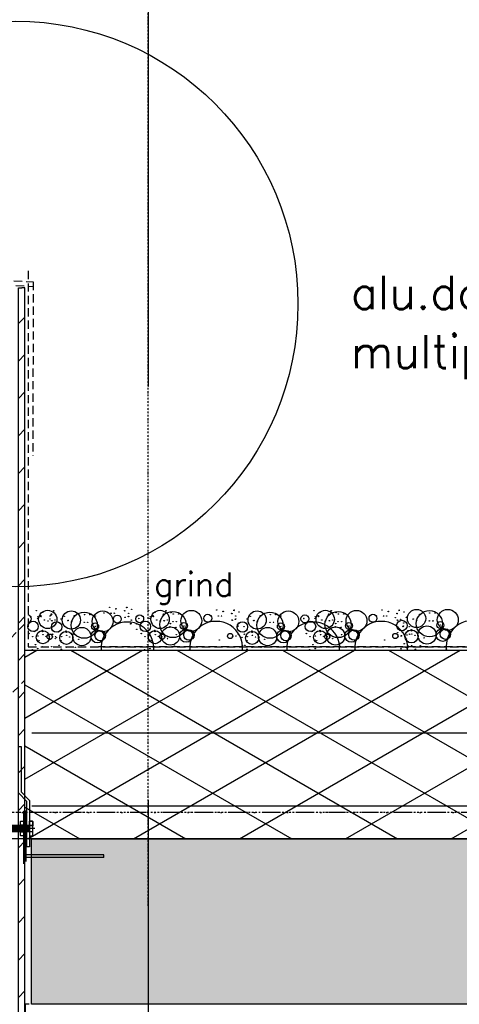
# Model space of a CAD drawing. Extents: x 149262 to 371235, y 141599 to 287858.
# Tile 49 of 60: x 154844 to 155508, y 192652 to 194139. Entities that reach past the tile are written whole.
import ezdxf

# ---------------------------------------------------------------- set-up
doc = ezdxf.new("R2010")
doc.units = 0
doc.header["$LTSCALE"] = 50
doc.header["$MEASUREMENT"] = 0
doc.header["$PDMODE"] = 3
doc.header["$PDSIZE"] = 0.1
for name, pattern in [('DASHDOT', [1, 0.5, -0.25, 0, -0.25]), ('DD1', [2.66667, 1.66667, -0.5, 0, -0.5]), ('HIDDEN', [0.375, 0.25, -0.125])]:
    doc.linetypes.add(name, pattern=pattern)
doc.layers.get('0').update_dxf_attribs({"linetype": 'CONTINUOUS'})
for name, color, linetype in [('_DETAILNUMMERS', 4, 'CONTINUOUS'), ('A--01A1_ACEER', 1, 'CONTINUOUS'), ('A--A21--_F-23-', 9, 'CONTINUOUS'), ('A--A23--_F--3-', 9, 'CONTINUOUS'), ('A--A42--_F-23-', 9, 'CONTINUOUS'), ('A--A42--_F123-', 9, 'CONTINUOUS'), ('A--L13D3_VLOEREN', 3, 'CONTINUOUS'), ('A--L21--', 3, 'CONTINUOUS'), ('A--L21--_F-23-', 4, 'CONTINUOUS'), ('A--L21DC1_BUITENWAND', 1, 'HIDDEN'), ('A--L27DC4_DAKEN', 4, 'HIDDEN'), ('A--L35--', 7, 'CONTINUOUS'), ('A--L35--_F-23-', 7, 'CONTINUOUS'), ('A--L351-_F-23-', 7, 'CONTINUOUS'), ('A--L42--', 7, 'CONTINUOUS'), ('A--L42--_F--3-', 7, 'CONTINUOUS'), ('A--L42--_F-23-', 7, 'CONTINUOUS'), ('A--T01A-18_TEKST', 1, 'CONTINUOUS'), ('A--T01A-25_TEKST', 2, 'CONTINUOUS'), ('STRAMIEN', 8, 'DD1'), ('X--LR---_CP', 7, 'CONTINUOUS')]:
    doc.layers.add(name, color=color, linetype=linetype)
doc.styles.add('HIEMSTRA', font='romans.shx')

# ---------------------------------------------------------------- blocks, each defined once
blk = doc.blocks.new('*U588')
at = {"layer": 'A--A42--_F-23-', "linetype": 'Continuous'}
h = blk.add_hatch(dxfattribs=at)
h.set_pattern_fill('ALFALINE', color=256, scale=40, style=0)
h.set_pattern_definition([(45, (-154846.69, -188642.18), (-28.284271, 28.284271), [])])
h.paths.add_polyline_path([(0, 0), (-5, 0), (-5, 5092.1), (0, 5092.1), (5, 5092.1), (5, 0)])
at = {"layer": 'A--L42--_F-23-', "color": 2, "linetype": 'Continuous'}
for points in [[(0, 0), (-5, 0), (-5, 5092.1), (0, 5092.1)], [(0, 0), (5, 0), (5, 5092.1), (0, 5092.1)]]:
    blk.add_lwpolyline(points, dxfattribs=at)
blk = doc.blocks.new('Q031612A')
at = {"layer": 'A--L35--_F-23-', "color": 1, "linetype": 'Continuous'}
for points in [[(0, 0), (0, 11), (-4.5, 11), (-5, 10.5), (-5, -10.5), (-4.5, -11), (0, -11), (0, -4.7), (-4.5, -4.7), (0, -4.7), (0, -11), (-4.5, -11), (-5, -10.5), (-5, -4.2), (-4.5, -4.7), (-5, -5.2)], [(-5, 4.4), (-4.5, 4.9), (-5, 5.4)], [(-4.5, 4.9), (0, 4.9), (0, -4.7)], [(1.7, 4.5), (0.6, -4.4)], [(0.6, 4.5), (0.6, -4.4)], [(3.2, 4.5), (2.1, -4.4)], [(4.7, 4.5), (3.6, -4.4)], [(6.2, 4.5), (5.1, -4.4)], [(7.7, 4.5), (6.6, -4.4)], [(9.2, 4.5), (8.1, -4.4)], [(10.7, 4.5), (9.6, -4.4)], [(12.3, 4.5), (11.2, -4.4)], [(13.8, 4.5), (12.7, -4.4)], [(15.3, 4.5), (14.2, -4.4)], [(16.8, 4.5), (15.7, -4.4)], [(18.3, 4.5), (17.2, -4.4)], [(19.8, 4.5), (18.7, -4.4)], [(21.3, 4.5), (20.2, -4.4)], [(22.8, 4.5), (21.7, -4.4)], [(24.3, 4.5), (23.2, -4.4)], [(25.9, 4.5), (24.8, -4.4)], [(27.4, 4.5), (26.3, -4.4)], [(28.9, 4.5), (27.8, -4.4)], [(30.4, 4.5), (29.3, -4.4)], [(31.9, 4.5), (30.8, -4.4)], [(33.4, 4.5), (32.3, -4.4)], [(34.9, 4.5), (33.8, -4.4)], [(36.4, 4.5), (35.3, -4.4)], [(37.9, 4.5), (36.8, -4.4)], [(39.5, 4.5), (38.4, -4.4)], [(41, 4.5), (39.9, -4.4)], [(42.5, 4.5), (41.4, -4.4)], [(44, 4.5), (42.9, -4.4)], [(45.5, 4.5), (44.4, -4.4)], [(47, 4.5), (45.9, -4.4)], [(47.6, -2.8), (47.5, -4.1)]]:
    blk.add_lwpolyline(points, dxfattribs=at)
blk.add_lwpolyline([(47.6, 4), (47.1, 4.5), (0, 4.5), (0, -4.4), (47.1, -4.4), (47.6, -3.9)], close=True, dxfattribs=at)
at = {"layer": 'A--L351-_F-23-', "color": 1, "linetype": 'DASHDOT'}
blk.add_lwpolyline([(-7.9, 0), (51.6, 0)], dxfattribs=at)
at = {"layer": 'X--LR---_CP', "color": 1, "linetype": 'DASHDOT'}
blk.add_point((0, 0), dxfattribs=at)
blk.add_point((0, 0), dxfattribs=at)
blk.add_point((0, 0), dxfattribs=at)
blk = doc.blocks.new('Q031611-')
at = {"layer": 'A--L35--_F-23-', "color": 1, "linetype": 'Continuous'}
for points in [[(5, 5.4), (5, 10.5), (4.5, 11), (0.5, 11), (0, 10.5), (0, 5.4), (0.5, 4.9), (4.5, 4.9), (5, 5.4), (5, 4.4), (4.5, 4.9), (5, 4.4), (5, -4.2), (4.5, -4.7), (0.5, -4.7), (0, -5.2), (0, -10.5), (0.5, -11), (4.5, -11), (5, -10.5), (5, -4.2), (4.5, -4.7), (5, -5.2), (4.5, -4.7), (0.5, -4.7), (0, -4.2), (0, -5.2), (0, 4.4), (0.5, 4.9), (0, 5.4), (0, 4.4)], [(0, 4.4), (0, -4.7)]]:
    blk.add_lwpolyline(points, dxfattribs=at)
at = {"layer": 'X--LR---_CP', "color": 1, "linetype": 'Continuous'}
blk.add_point((0, 0), dxfattribs=at)
blk.add_point((0, 0), dxfattribs=at)
blk.add_point((0, 0), dxfattribs=at)
blk = doc.blocks.new('*U584')
at = {"layer": 'A--A42--_F123-', "linetype": 'Continuous'}
h = blk.add_hatch(dxfattribs=at)
h.set_pattern_fill('ALFAPLST', color=256, scale=400, angle=180, style=0)
h.set_pattern_definition([(180, (0, 0), (-0.0001, -400), []), (180, (-1e-05, -40), (-0.0001, -400), []), (180, (-2e-05, -80), (-0.0001, -400), [])])
h.paths.add_polyline_path([(0, 0), (6, 0), (6, -4009.6), (0, -4009.6), (-6, -4009.6), (-6, 0)])
at = {"layer": 'A--L42--_F--3-', "color": 3, "linetype": 'Continuous'}
blk.add_lwpolyline([(0, 0), (-6, 0), (-6, -4009.6), (0, -4009.6)], dxfattribs=at)

msp = doc.modelspace()

# ---------------------------------------------------------------- hatches: boundary and pattern name
at = {"layer": 'A--A21--_F-23-'}
h = msp.add_hatch(dxfattribs=at)
h.set_pattern_fill('ALFAISO', color=256, scale=80, angle=270, style=0, pattern_type=2)
h.set_pattern_definition([(330, (40255.29, 86645.88), (40, 69.282032), []), (30, (40255.29, 86645.88), (-40, 69.282032), [])])
h.paths.add_polyline_path([(163663, 193186.8), (163663, 192901.8), (154851.7, 192901.8), (154851.7, 193186.8)])
at = {"layer": 'A--A23--_F--3-'}
h = msp.add_hatch(dxfattribs=at)
h.set_pattern_fill('ALFABET', color=256, scale=20, angle=1, style=0, pattern_type=2)
h.set_pattern_definition([(46, (40295.29, 86645.88), (-86.32078, 83.359004), []), (51, (40295.29, 86645.88), (143.64922, -10.04493), [15, -165]), (356, (40295.29, 86645.88), (-30.37155, 149.9312), [12, -132]), (101.4514, (40307.26, 86645.04), (113.27778, 139.88618), [12.74804, -140.22842]), (47.1842, (40294.6, 86685.88), (213.99344, -29.37358), [22.5, -247.5]), (97.6356, (40312.43, 86683.43), (183.50393, 198.05632), [19.12206, -210.3426]), (352.1842, (40294.6, 86685.88), (183.50378, 198.05647), [18, -198]), (22, (40314.77, 86676.23), (120.76856, -78.42802), [15, -165]), (327, (40314.77, 86676.23), (46.12453, 145.85721), [12, -132]), (72.4514, (40324.83, 86669.69), (166.89315, 67.42906), [12.74804, -140.22842]), (38.5, (40295.29, 86645.88), (1.269641, 66.611074), [0, -130.4, 0, -134, 0, -132.5]), (8.5, (40295.29, 86645.88), (51.229207, 79.788568), [0, -76.4, 0, -127.4, 0, -50.5]), (328.5, (40250.7, 86645.103), (106.826954, -2.64699), [0, -50, 0, -156, 0, -207]), (318.5, (40230.7, 86644.75), (116.270055, 22.05355), [0, -65, 0, -103.6, 0, -147]), (318.5, (40230.7, 86644.75), (116.270055, 22.05355), [0, -65, 0, -103.6, 0, -147])])
h.paths.add_polyline_path([(163673, 192901.7), (163673, 192651.8), (154861.7, 192651.8), (154861.7, 192901.8)])

# ---------------------------------------------------------------- linework, layer by layer
for centre, radius in [((154886.1, 193233.3), 13.8), ((154979.6, 193251.5), 0.331), ((154989, 193249.2), 0.331), ((154989.3, 193249.7), 0.331), ((155005.4, 193251), 0.331), ((155005.7, 193251.4), 0.331), ((155013, 193248.6), 0.331), ((155055.9, 193233.3), 13.8), ((155103.1, 193231.2), 15.8), ((155141.6, 193247.4), 0.331), ((155167.5, 193246.8), 0.331), ((155167.8, 193247.3), 0.331), ((155305.5, 193233.3), 13.8), ((155352.7, 193231.2), 15.8), ((155391.3, 193247.4), 0.331), ((155417.1, 193246.8), 0.331), ((155417.4, 193247.3), 0.331), ((155443.5, 193234.7), 13.8), ((155490.7, 193232.6), 15.8), ((154860.3, 193237.8), 0.331), ((154869, 193246.4), 0.331), ((154870.6, 193235.1), 0.331), ((154870.6, 193235.1), 0.331), ((154871.4, 193237.6), 0.331), ((154875.6, 193238.8), 0.331), ((154876.1, 193237.6), 0.331), ((154878.4, 193244.1), 0.331), ((154878.7, 193244.6), 0.331), ((154880.9, 193232.4), 0.331), ((154881.2, 193232.6), 0.331), ((154889.5, 193238.5), 0.331), ((154889.5, 193233.8), 0.331), ((154890.9, 193239.8), 0.331), ((154891.6, 193241.3), 0.331), ((154891.9, 193241.2), 0.331), ((154894.8, 193245.9), 0.331), ((154895.1, 193246.3), 0.331), ((154897.2, 193232.4), 0.331), ((154906.3, 193234.1), 0.331), ((154906.3, 193234.1), 0.331), ((154921.8, 193232.4), 13.8), ((154911.3, 193237.9), 0.331), ((154916.9, 193231.7), 0.331), ((154941.2, 193224.6), 19.8), ((154926.5, 193238.8), 0.331), ((154941.7, 193240.6), 0.331), ((154941.8, 193240.6), 0.331), ((154949.7, 193240.7), 0.331), ((154949.9, 193240.6), 0.331), ((154950, 193240.6), 0.331), ((154969, 193230.3), 15.8), ((154957.8, 193238.4), 0.331), ((154970.9, 193242.9), 0.331), ((154981.9, 193242.7), 0.331), ((154991.3, 193233.8), 5.94), ((154986.6, 193242.7), 0.331), ((155002.2, 193246.4), 0.331), ((155002.5, 193246.3), 0.331), ((155002.8, 193236.5), 0.331), ((155003.1, 193236.3), 0.331), ((155007.8, 193237.5), 0.331), ((155008.3, 193242.6), 0.331), ((155008.3, 193237.9), 0.331), ((155012.5, 193232.2), 0.331), ((155025.1, 193234.2), 5.94), ((155023.6, 193234.7), 0.331), ((155030.1, 193237.8), 0.331), ((155038.7, 193246.4), 0.331), ((155040.3, 193235.1), 0.331), ((155040.3, 193235.1), 0.331), ((155041.1, 193237.6), 0.331), ((155045.3, 193238.8), 0.331), ((155045.8, 193237.6), 0.331), ((155048.1, 193244.1), 0.331), ((155048.4, 193244.6), 0.331), ((155050.6, 193232.4), 0.331), ((155050.9, 193232.6), 0.331), ((155075.3, 193225.6), 19.8), ((155060.6, 193239.8), 0.331), ((155061.3, 193241.3), 0.331), ((155061.6, 193241.2), 0.331), ((155064.6, 193245.9), 0.331), ((155064.9, 193246.3), 0.331), ((155066.9, 193232.4), 0.331), ((155072.2, 193243.5), 0.331), ((155075.7, 193241.6), 0.331), ((155075.9, 193241.5), 0.331), ((155083.8, 193241.6), 0.331), ((155083.9, 193241.6), 0.331), ((155084.1, 193241.5), 0.331), ((155128, 193235.1), 5.94), ((155133, 193238.7), 0.331), ((155144, 193238.6), 0.331), ((155148.7, 193238.6), 0.331), ((155151, 193245), 0.331), ((155151.3, 193245.5), 0.331), ((155164.2, 193242.3), 0.331), ((155164.5, 193242.1), 0.331), ((155164.8, 193232.3), 0.331), ((155165.1, 193232.1), 0.331), ((155169.8, 193233.3), 0.331), ((155170.3, 193238.5), 0.331), ((155170.3, 193233.8), 0.331), ((155175.1, 193244.5), 0.331), ((155187.1, 193234.1), 0.331), ((155187.1, 193234.1), 0.331), ((155202.6, 193232.4), 13.8), ((155192.1, 193237.9), 0.331), ((155197.7, 193231.7), 0.331), ((155222, 193224.6), 19.8), ((155207.3, 193238.8), 0.331), ((155222.5, 193240.6), 0.331), ((155222.6, 193240.6), 0.331), ((155230.5, 193240.7), 0.331), ((155230.7, 193240.6), 0.331), ((155230.8, 193240.6), 0.331), ((155249.8, 193230.3), 15.8), ((155238.6, 193238.4), 0.331), ((155274.7, 193234.2), 5.94), ((155273.2, 193234.7), 0.331), ((155279.7, 193237.8), 0.331), ((155288.4, 193246.4), 0.331), ((155290, 193235.1), 0.331), ((155290, 193235.1), 0.331), ((155290.7, 193237.6), 0.331), ((155295, 193238.8), 0.331), ((155295.4, 193237.6), 0.331), ((155297.8, 193244.1), 0.331), ((155298.1, 193244.6), 0.331), ((155300.2, 193232.4), 0.331), ((155300.6, 193232.6), 0.331), ((155324.9, 193225.6), 19.8), ((155310.2, 193239.8), 0.331), ((155311, 193241.3), 0.331), ((155311.3, 193241.2), 0.331), ((155314.2, 193245.9), 0.331), ((155314.5, 193246.3), 0.331), ((155316.6, 193232.4), 0.331), ((155321.8, 193243.5), 0.331), ((155325.4, 193241.6), 0.331), ((155325.5, 193241.5), 0.331), ((155333.4, 193241.6), 0.331), ((155333.6, 193241.6), 0.331), ((155333.7, 193241.5), 0.331), ((155377.6, 193235.1), 5.94), ((155382.6, 193238.7), 0.331), ((155393.6, 193238.6), 0.331), ((155398.3, 193238.6), 0.331), ((155400.7, 193245), 0.331), ((155401, 193245.5), 0.331), ((155411.3, 193236.1), 0.331), ((155421.3, 193224.1), 7.92), ((155413.9, 193242.3), 0.331), ((155414.2, 193242.1), 0.331), ((155414.5, 193232.3), 0.331), ((155414.8, 193232.1), 0.331), ((155419.5, 193233.3), 0.331), ((155424.7, 193244.5), 0.331), ((155428, 193236.4), 0.331), ((155428, 193236.4), 0.331), ((155438.3, 193233.7), 0.331), ((155438.6, 193234), 0.331), ((155462.9, 193226.9), 19.8), ((155443.8, 193232.2), 0.331), ((155448.3, 193241.1), 0.331), ((155463.4, 193242.9), 0.331), ((155463.5, 193242.9), 0.331), ((155471.4, 193242.9), 0.331), ((155471.6, 193242.9), 0.331), ((155471.8, 193242.9), 0.331), ((154863.9, 193222.8), 7.92), ((154884.3, 193219.9), 0.331), ((154884.3, 193219.9), 0.331), ((154886.4, 193230.9), 0.331), ((154899.5, 193221.9), 7.92), ((154892.2, 193231.4), 0.331), ((154892.5, 193231.2), 0.331), ((154916.5, 193231.4), 0.331), ((154920, 193219), 0.331), ((154920, 193219), 0.331), ((154922.1, 193230), 0.331), ((154937.6, 193207.4), 13.8), ((154941.2, 193228.8), 0.331), ((154946.5, 193228.8), 0.331), ((154961.2, 193207.7), 9.89), ((154957.7, 193222.6), 5.32), ((154957.7, 193222.6), 0.331), ((154957.7, 193222.6), 0.331), ((154960.4, 193220), 0.331), ((154960.4, 193220), 0.331), ((154960.4, 193220), 0.331), ((154960.4, 193220), 0.331), ((155011.3, 193226.6), 0.331), ((155011.9, 193227.5), 0.331), ((155020.7, 193226.3), 0.331), ((155020.6, 193218.3), 0.331), ((155020.7, 193218.3), 0.331), ((155033.6, 193222.8), 7.92), ((155054, 193219.9), 0.331), ((155054, 193219.9), 0.331), ((155056.1, 193230.9), 0.331), ((155071.6, 193208.3), 13.8), ((155061.9, 193231.4), 0.331), ((155062.2, 193231.2), 0.331), ((155070.4, 193221.5), 0.331), ((155071, 193222.4), 0.331), ((155071.6, 193227.1), 0.331), ((155075.3, 193229.8), 0.331), ((155079.8, 193221.2), 0.331), ((155080.6, 193229.8), 0.331), ((155095.3, 193208.7), 9.89), ((155091.8, 193223.5), 5.32), ((155091.8, 193223.5), 0.331), ((155091.8, 193223.5), 0.331), ((155099.5, 193209.8), 7.91), ((155094.4, 193220.9), 0.331), ((155094.4, 193220.9), 0.331), ((155094.4, 193220.9), 0.331), ((155094.4, 193220.9), 0.331), ((155180.3, 193221.9), 7.92), ((155173.3, 193222.4), 0.331), ((155173.9, 193223.3), 0.331), ((155174.5, 193228), 0.331), ((155182.7, 193222.2), 0.331), ((155197.3, 193231.4), 0.331), ((155200.8, 193219), 0.331), ((155200.8, 193219), 0.331), ((155202.9, 193230), 0.331), ((155218.4, 193207.4), 13.8), ((155222, 193228.8), 0.331), ((155227.3, 193228.8), 0.331), ((155242, 193207.7), 9.89), ((155238.5, 193222.6), 5.32), ((155238.5, 193222.6), 0.331), ((155238.5, 193222.6), 0.331), ((155241.2, 193220), 0.331), ((155241.2, 193220), 0.331), ((155241.2, 193220), 0.331), ((155241.2, 193220), 0.331), ((155283.2, 193222.8), 7.92), ((155303.7, 193219.9), 0.331), ((155303.7, 193219.9), 0.331), ((155305.8, 193230.9), 0.331), ((155321.3, 193208.3), 13.8), ((155311.6, 193231.4), 0.331), ((155311.9, 193231.2), 0.331), ((155320.1, 193221.5), 0.331), ((155320.7, 193222.4), 0.331), ((155321.3, 193227.1), 0.331), ((155324.9, 193229.8), 0.331), ((155329.5, 193221.2), 0.331), ((155330.2, 193229.8), 0.331), ((155344.9, 193208.7), 9.89), ((155341.4, 193223.5), 5.32), ((155341.4, 193223.5), 0.331), ((155341.4, 193223.5), 0.331), ((155349.1, 193209.8), 7.91), ((155344.1, 193220.9), 0.331), ((155344.1, 193220.9), 0.331), ((155344.1, 193220.9), 0.331), ((155344.1, 193220.9), 0.331), ((155423, 193222.4), 0.331), ((155423.6, 193223.3), 0.331), ((155424.2, 193228), 0.331), ((155435.9, 193207.7), 9.89), ((155432.4, 193222.2), 0.331), ((155435.5, 193217.9), 0.331), ((155441.7, 193221.3), 0.331), ((155441.7, 193221.3), 0.331), ((155459.3, 193209.7), 13.8), ((155463, 193231.1), 0.331), ((155468.2, 193231.1), 0.331), ((155483, 193210), 9.89), ((155479.5, 193224.8), 5.32), ((155479.5, 193224.8), 0.331), ((155479.5, 193224.8), 0.331), ((155487.1, 193211.1), 7.91), ((155482.1, 193222.2), 0.331), ((155482.1, 193222.2), 0.331), ((155482.1, 193222.2), 0.331), ((155482.1, 193222.2), 0.331), ((154857.7, 193212), 0.331), ((154863.3, 193207.1), 0.331), ((154866.2, 193215.1), 0.331), ((154866.3, 193215.1), 0.331), ((154878.5, 193206.4), 9.89), ((154870.6, 193202.2), 0.331), ((154871.5, 193208.3), 0.331), ((154873.4, 193214.9), 0.331), ((154878.1, 193216.6), 0.331), ((154878.5, 193214.8), 0.331), ((154879, 193210.1), 0.331), ((154883.6, 193207.8), 0.331), ((154889.1, 193207.2), 3.96), ((154887.2, 193211.2), 0.331), ((154888.7, 193207.7), 0.331), ((154889.1, 193203), 0.331), ((154893, 193206.7), 0.331), ((154893.4, 193211), 0.331), ((154897.4, 193204.1), 0.331), ((154897.8, 193207.4), 0.331), ((154898.9, 193206.2), 0.331), ((154901.9, 193214.2), 0.331), ((154902, 193214.2), 0.331), ((154914.2, 193205.4), 9.89), ((154907.1, 193207.4), 0.331), ((154909.1, 193213.9), 0.331), ((154913.8, 193215.6), 0.331), ((154914.2, 193213.8), 0.331), ((154914.7, 193209.1), 0.331), ((154919.3, 193206.8), 0.331), ((154922.9, 193210.3), 0.331), ((154924.4, 193206.7), 0.331), ((154924.8, 193202), 0.331), ((154933, 193203.2), 0.331), ((154952.6, 193203.2), 0.331), ((154965.4, 193208.9), 7.91), ((154958.1, 193212.3), 0.331), ((154958.1, 193212.3), 0.331), ((154958.1, 193212.3), 0.331), ((154958.1, 193212.3), 0.331), ((154969.9, 193212.9), 0.331), ((155027.4, 193212), 0.331), ((155033, 193207.1), 0.331), ((155035.9, 193215.1), 0.331), ((155036.1, 193215.1), 0.331), ((155048.2, 193206.4), 9.89), ((155040.3, 193202.2), 0.331), ((155041.2, 193208.3), 0.331), ((155043.2, 193214.9), 0.331), ((155047.9, 193216.6), 0.331), ((155048.3, 193214.8), 0.331), ((155048.7, 193210.1), 0.331), ((155053.3, 193207.8), 0.331), ((155058.9, 193207.2), 3.96), ((155056.9, 193211.2), 0.331), ((155058.4, 193207.7), 0.331), ((155058.9, 193203), 0.331), ((155062.7, 193206.7), 0.331), ((155067.1, 193204.1), 0.331), ((155067.5, 193207.4), 0.331), ((155080.4, 193210.1), 0.331), ((155086.7, 193204.2), 0.331), ((155092.2, 193213.2), 0.331), ((155092.2, 193213.2), 0.331), ((155092.2, 193213.2), 0.331), ((155092.2, 193213.2), 0.331), ((155103.9, 193213.9), 0.331), ((155145.6, 193202.2), 0.331), ((155161.8, 193208.2), 3.96), ((155165.6, 193207.7), 0.331), ((155170.4, 193208.3), 0.331), ((155174.2, 193211), 0.331), ((155179.7, 193206.2), 0.331), ((155182.7, 193214.2), 0.331), ((155182.8, 193214.2), 0.331), ((155183.3, 193211), 0.331), ((155195, 193205.4), 9.89), ((155187.9, 193207.4), 0.331), ((155189.9, 193213.9), 0.331), ((155194.6, 193215.6), 0.331), ((155195, 193213.8), 0.331), ((155195.5, 193209.1), 0.331), ((155200.1, 193206.8), 0.331), ((155203.7, 193210.3), 0.331), ((155205.2, 193206.7), 0.331), ((155205.6, 193202), 0.331), ((155213.8, 193203.2), 0.331), ((155233.4, 193203.2), 0.331), ((155246.2, 193208.9), 7.91), ((155238.9, 193212.3), 0.331), ((155238.9, 193212.3), 0.331), ((155238.9, 193212.3), 0.331), ((155238.9, 193212.3), 0.331), ((155250.7, 193212.9), 0.331), ((155277.1, 193212), 0.331), ((155282.6, 193207.1), 0.331), ((155285.6, 193215.1), 0.331), ((155285.7, 193215.1), 0.331), ((155297.9, 193206.4), 9.89), ((155290, 193202.2), 0.331), ((155290.8, 193208.3), 0.331), ((155292.8, 193214.9), 0.331), ((155297.5, 193216.6), 0.331), ((155297.9, 193214.8), 0.331), ((155298.4, 193210.1), 0.331), ((155303, 193207.8), 0.331), ((155308.5, 193207.2), 3.96), ((155306.6, 193211.2), 0.331), ((155308.1, 193207.7), 0.331), ((155308.5, 193203), 0.331), ((155312.4, 193206.7), 0.331), ((155316.7, 193204.1), 0.331), ((155317.1, 193207.4), 0.331), ((155330.1, 193210.1), 0.331), ((155336.3, 193204.2), 0.331), ((155341.8, 193213.2), 0.331), ((155341.8, 193213.2), 0.331), ((155341.8, 193213.2), 0.331), ((155341.8, 193213.2), 0.331), ((155353.6, 193213.9), 0.331), ((155395.3, 193202.2), 0.331), ((155411.4, 193208.2), 3.96), ((155415.1, 193213.3), 0.331), ((155415.3, 193207.7), 0.331), ((155420, 193208.3), 0.331), ((155420.7, 193208.5), 0.331), ((155423.6, 193216.4), 0.331), ((155423.7, 193216.5), 0.331), ((155428, 193203.6), 0.331), ((155428.9, 193209.6), 0.331), ((155430.8, 193216.2), 0.331), ((155433, 193211), 0.331), ((155435.9, 193216.1), 0.331), ((155436.4, 193211.4), 0.331), ((155441, 193209.1), 0.331), ((155444.6, 193212.6), 0.331), ((155446.1, 193209), 0.331), ((155446.6, 193204.3), 0.331), ((155454.8, 193205.5), 0.331), ((155474.3, 193205.5), 0.331), ((155479.8, 193214.6), 0.331), ((155479.8, 193214.6), 0.331), ((155479.8, 193214.6), 0.331), ((155479.8, 193214.6), 0.331), ((155491.6, 193215.2), 0.331), ((154862.7, 193187.5), 0.331), ((154867.4, 193195.2), 0.331), ((154867.6, 193195.3), 0.331), ((154870.9, 193189.3), 0.331), ((154873, 193201.3), 0.331), ((154878.5, 193192.2), 0.331), ((154892, 193192.2), 0.331), ((154903.1, 193194.2), 0.331), ((154903.3, 193194.3), 0.331), ((154906.3, 193201.3), 0.331), ((154906.6, 193188.3), 0.331), ((154914.2, 193191.3), 0.331), ((154927.7, 193191.3), 0.331), ((155032.4, 193187.5), 0.331), ((155037.1, 193195.2), 0.331), ((155037.3, 193195.3), 0.331), ((155040.6, 193189.3), 0.331), ((155042.7, 193201.3), 0.331), ((155048.3, 193192.2), 0.331), ((155061.8, 193192.2), 0.331), ((155077.5, 193193), 0.331), ((155077.5, 193193), 0.331), ((155077.5, 193193), 0.331), ((155077.5, 193193), 0.331), ((155100.7, 193187.4), 0.331), ((155180.4, 193194), 0.331), ((155180.4, 193194), 0.331), ((155180.4, 193194), 0.331), ((155180.4, 193194), 0.331), ((155183.9, 193194.2), 0.331), ((155184.1, 193194.3), 0.331), ((155187.1, 193201.3), 0.331), ((155187.4, 193188.3), 0.331), ((155195, 193191.3), 0.331), ((155208.5, 193191.3), 0.331), ((155282.1, 193187.5), 0.331), ((155286.8, 193195.2), 0.331), ((155287, 193195.3), 0.331), ((155290.3, 193189.3), 0.331), ((155292.4, 193201.3), 0.331), ((155297.9, 193192.2), 0.331), ((155311.4, 193192.2), 0.331), ((155327.1, 193193), 0.331), ((155327.1, 193193), 0.331), ((155327.1, 193193), 0.331), ((155327.1, 193193), 0.331), ((155350.3, 193187.4), 0.331), ((155420.1, 193188.9), 0.331), ((155424.8, 193196.5), 0.331), ((155425, 193196.6), 0.331), ((155428.3, 193190.6), 0.331), ((155430, 193194), 0.331), ((155430, 193194), 0.331), ((155430, 193194), 0.331), ((155430, 193194), 0.331), ((155435.9, 193193.6), 0.331), ((155441.8, 193188.3), 0.331), ((155449.4, 193193.6), 0.331), ((155488.4, 193188.7), 0.331)]:
    msp.add_circle(centre, radius)
for centre, radius, start, end in [((154855.4, 193234.2), 5.94, 282.8352, 77.2136), ((155006.5, 193189.4), 40, 356.2296, 183.7704), ((155140.6, 193190.4), 40, 354.8736, 185.1264), ((155287.3, 193189.4), 40, 356.2296, 183.7704), ((155390.2, 193190.4), 40, 354.8736, 185.1264), ((155528.2, 193191.7), 40, 352.9574, 187.0426)]:
    msp.add_arc(centre, radius, start, end)
at = {"layer": '_DETAILNUMMERS'}
msp.add_circle((154837, 193710), 427.3, dxfattribs=at)
at = {"layer": 'A--01A1_ACEER'}
msp.add_line((155288.6, 192901.8), (154215.7, 192901.8), dxfattribs=at)
at = {"layer": 'A--L13D3_VLOEREN'}
for p, q in [((154849.7, 192863.8), (154849.7, 192943.8)), ((154853.7, 192943.8), (154849.7, 192943.8)), ((154853.7, 192867.8), (154853.7, 192943.8)), ((154971, 192877.8), (154853.7, 192877.8)), ((154971, 192873.8), (154971, 192877.8)), ((154971, 192873.8), (154849.7, 192873.8))]:
    msp.add_line(p, q, dxfattribs=at)
for points in [[(163663, 193186.8), (163663, 192901.8), (154851.7, 192901.8), (154851.7, 193186.8)], [(154854.7, 192889.8), (154854.7, 192958.1), (154841.7, 192971.1), (154841.7, 193041.1), (154845.7, 193041.1), (154845.7, 192972.8), (154858.7, 192959.8), (154858.7, 192889.8)]]:
    msp.add_lwpolyline(points, close=True, dxfattribs=at)
at = {"layer": 'A--L21--'}
for p, q in [((154861.8, 193061.7), (163663, 193061.7)), ((154861.8, 192951.7), (163663, 192951.7))]:
    msp.add_line(p, q, dxfattribs=at)
at = {"layer": 'A--L21--_F-23-', "linetype": 'Continuous'}
msp.add_lwpolyline([(163673, 192901.7), (163673, 192651.8), (154861.7, 192651.8), (154861.7, 192901.8)], close=True, dxfattribs=at)
at = {"layer": 'A--L21DC1_BUITENWAND'}
msp.add_lwpolyline([(154432.7, 193057.1), (154767, 193057.1), (154851.7, 193141.7), (154851.7, 193226.7), (154742.1, 193117.1), (154432.7, 193117.1)], close=True, dxfattribs=at)
at = {"layer": 'A--L27DC4_DAKEN'}
for p, q in [((154572.7, 193759.6), (154864, 193743.5)), ((154575.9, 193752.4), (154863.6, 193736.5)), ((154864, 193743.5), (154863.6, 193480.4))]:
    msp.add_line(p, q, dxfattribs=at)
for points in [[(163673, 193772.3), (163673, 193191.8), (154963, 193191.8)], [(154856.5, 193759.8), (154856.7, 193191.8), (163663, 193191.8)]]:
    msp.add_lwpolyline(points, dxfattribs=at)
at = {"layer": 'STRAMIEN', "color": 8, "linetype": 'DASHDOT', "ltscale": 0.1}
for p, q in [((155038, 192800.5), (155038, 201226.7)), ((160797, 192941.8), (149663, 192941.8))]:
    msp.add_line(p, q, dxfattribs=at)
at = {"layer": 'STRAMIEN', "color": 8, "linetype": 'DASHDOT', "ltscale": 25}
msp.add_line((155038, 200460.9), (155038, 180632.6), dxfattribs=at)
at = {"layer": 'STRAMIEN', "linetype": 'DASHDOT'}
msp.add_line((160797, 192941.8), (150163, 192941.8), dxfattribs=at)

# ---------------------------------------------------------------- block references
at = {"layer": 'A--L35--', "rotation": 180}
msp.add_blockref('Q031612A', (154858.7, 192917.3), dxfattribs=at)
at = {"layer": 'A--L35--', "xscale": -1}
msp.add_blockref('Q031611-', (154849.7, 192917.3), dxfattribs=at)
at = {"layer": 'A--L42--'}
for name, p in [('*U588', (154846.7, 188642.2)), ('*U584', (154858.2, 192651.8))]:
    msp.add_blockref(name, p, dxfattribs=at)

# ---------------------------------------------------------------- texts
at = {"layer": 'A--T01A-18_TEKST', "style": 'HIEMSTRA'}
msp.add_text('grind', height=36, dxfattribs=at).set_placement((155046.8, 193268.4))
at = {"layer": 'A--T01A-25_TEKST', "style": 'HIEMSTRA'}
for s, p in [('alu.daktrim', (155344.2, 193702.3)), ('multiplex 25mm', (155344.2, 193613))]:
    msp.add_text(s, height=50, dxfattribs=at).set_placement(p)

doc.saveas('drawing.dxf')
